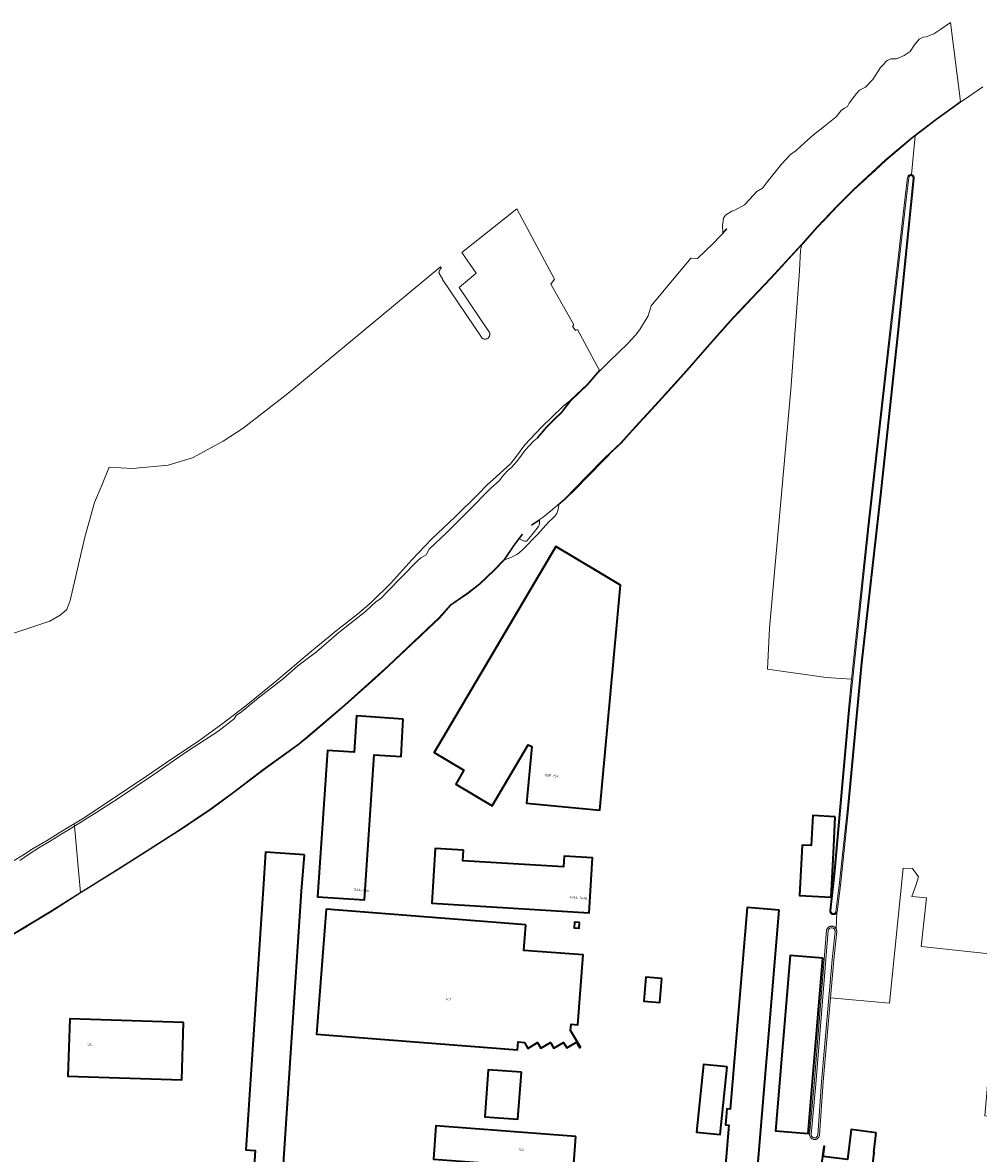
# Model space of a CAD drawing. Header units: metres. Extents: x 125158 to 132124, y 450612 to 454469.
# Tile 57 of 173: x 126539 to 126894, y 451642 to 452062. Entities that reach past the tile are written whole.
import ezdxf
from ezdxf.enums import TextEntityAlignment as Align

# ---------------------------------------------------------------- set-up
doc = ezdxf.new("R2010")
doc.units = ezdxf.units.M
doc.linetypes.add('IE-TERREINAFSCHEIDING', pattern=[10, 8, -2])
for name, color, linetype, lineweight in [('B-XX-IE-TERREINAFSCHEIDING-G', 8, 'IE-TERREINAFSCHEIDING', 18), ('B-XX-IE-TERREINAFSCHEIDING-GV', 8, 'Continuous', 18), ('B-XX-OG-BEBOUWING-GV', 8, 'Continuous', 35), ('B-XX-OG-BEBOUWING-T18', 8, 'Continuous', 18), ('B-XX-OG-TERREIN_CULTUURSCHEIDING-GV', 8, 'Continuous', 18), ('B-XX-OG-WATER-GV', 8, 'Continuous', 18), ('B-XX-OG-WATER_SLOOT-GV', 8, 'Continuous', 18)]:
    doc.layers.add(name, color=color, linetype=linetype, lineweight=lineweight)
doc.styles.add('NLCS-ISO-M-T18', font='NLCS-ISO.ttf', dxfattribs={"height": 1.8})

msp = doc.modelspace()

# ---------------------------------------------------------------- linework, layer by layer
at = {"layer": 'B-XX-IE-TERREINAFSCHEIDING-G'}
msp.add_lwpolyline([(126895.5, 452037.77), (126890.23, 452034.13), (126887.2, 452032.09), (126885.74, 452031.07), (126878.23, 452025.58), (126869.5, 452018.95), (126859.62, 452010.59), (126847.6, 451999.5), (126841.44, 451993.39), (126834.08, 451985.67), (126828.4, 451979.3), (126827.41, 451978.22), (126816.77, 451966.6), (126803, 451952.09), (126795.02, 451943.18), (126785.63, 451932.43), (126775.3, 451920.94), (126766.61, 451911.48), (126763.29, 451907.85), (126761.24, 451905.61), (126758.1, 451902.56), (126755.41, 451899.95), (126748.61, 451893.03), (126744.4, 451888.7), (126740.45, 451884.8), (126738.18, 451882.83), (126737.99, 451881.67), (126737.77, 451880.63), (126737.35, 451879.56), (126736.61, 451878.54), (126735.94, 451877.76), (126734.42, 451876.35), (126730.26, 451871.77), (126724.75, 451866.17), (126723.39, 451864.92), (126722.62, 451864.35), (126720.8, 451863.39), (126719.76, 451862.94), (126718.03, 451862.29), (126714.34, 451858.44), (126708.79, 451853.28), (126704.14, 451849.64), (126700.42, 451847.1), (126698.12, 451845.52), (126693.94, 451840.77), (126674.93, 451822.9), (126669.97, 451818.36), (126658.83, 451808.42), (126644.87, 451796.47), (126641.87, 451793.9), (126628.67, 451784.47), (126617.59, 451776.02), (126608.91, 451769.63), (126596.77, 451761.5), (126585.15, 451754.15), (126574.65, 451747.44), (126560.69, 451738.76), (126549.53, 451731.69), (126534.06, 451722.32)], dxfattribs=at)
at = {"layer": 'B-XX-IE-TERREINAFSCHEIDING-GV'}
msp.add_lwpolyline([(126723.48, 451870.15), (126724.68, 451871.74), (126724.5, 451871.84), (126721.43, 451867.77), (126717.87, 451862.42), (126714.2, 451858.58), (126708.66, 451853.43), (126704.02, 451849.8), (126697.98, 451845.67), (126693.8, 451840.91), (126674.79, 451823.05), (126669.83, 451818.51), (126658.7, 451808.58), (126641.74, 451794.06), (126628.55, 451784.63), (126617.47, 451776.18), (126608.8, 451769.8), (126596.66, 451761.66), (126585.04, 451754.32), (126574.54, 451747.61), (126560.67, 451738.98), (126560.69, 451738.76), (126574.65, 451747.44), (126585.15, 451754.15), (126596.77, 451761.5), (126608.91, 451769.63), (126617.59, 451776.02), (126628.67, 451784.47), (126641.87, 451793.9), (126644.87, 451796.47), (126658.83, 451808.42), (126669.97, 451818.36), (126674.93, 451822.9), (126693.94, 451840.77), (126698.12, 451845.52), (126700.42, 451847.1), (126704.14, 451849.64), (126708.79, 451853.28), (126714.34, 451858.44), (126718.03, 451862.29), (126721.59, 451867.65)], close=True, dxfattribs=at)
msp.add_lwpolyline([(126534.06, 451722.32), (126549.53, 451731.69), (126560.69, 451738.76), (126560.67, 451738.98), (126549.39, 451731.89), (126533.92, 451722.53)], dxfattribs=at)
at = {"layer": 'B-XX-OG-BEBOUWING-GV'}
for points in [[(126752.95, 451857.77), (126737.09, 451867.25), (126691.93, 451790.83), (126702.95, 451784.32), (126699.89, 451779.14), (126713.44, 451771.13), (126726.76, 451793.67), (126728.09, 451793.07), (126726.12, 451772.07), (126753.35, 451769.51), (126757.33, 451812.55), (126761.06, 451852.92)], [(126680.44, 451803.24), (126663.1, 451804.42), (126662.18, 451790.95), (126652.35, 451791.61), (126648.68, 451737.36), (126666.04, 451736.18), (126669.68, 451790.05), (126679.6, 451789.38), (126680.08, 451796.51), (126679.98, 451796.52)], [(126840.7, 451767.03), (126832.32, 451767.45), (126831.75, 451756.37), (126828.39, 451756.54), (126827.43, 451737.79), (126839.18, 451737.2), (126840.14, 451755.94)], [(126643.78, 451752.86), (126629.32, 451753.93), (126628.47, 451740.32), (126622.01, 451643.54), (126625.54, 451643.3), (126624.25, 451623.95), (126634.99, 451623.23), (126642.74, 451739.37)], [(126702.78, 451754.6), (126692.33, 451755.23), (126691.09, 451734.92), (126749.38, 451731.38), (126750.62, 451751.77), (126740.17, 451752.39), (126739.93, 451748.4), (126702.54, 451750.62)], [(126725.93, 451726.95), (126651.85, 451732.7), (126648.26, 451686.37), (126722.78, 451680.59), (126723.01, 451683.49), (126725.39, 451683.3), (126726.68, 451681.12), (126730.26, 451683.24), (126731.48, 451681.18), (126735.06, 451683.3), (126736.28, 451681.23), (126739.86, 451683.35), (126741.09, 451681.29), (126744.68, 451683.42), (126745.9, 451681.35), (126746.19, 451681.52), (126742.49, 451687.76), (126742.67, 451690.05), (126745.16, 451689.86), (126747.18, 451715.77), (126725.19, 451717.48)], [(126819.94, 451732.38), (126807.96, 451733.38), (126801.66, 451658.55), (126800.51, 451658.65), (126800.01, 451652.74), (126801.25, 451652.63), (126797.76, 451611.23), (126801.5, 451610.91), (126801.92, 451615.89), (126807.47, 451615.42), (126807.99, 451621.57), (126810.58, 451621.35)], [(126745.8, 451727.75), (126743.94, 451727.89), (126743.79, 451725.88), (126745.65, 451725.74)], [(126836.09, 451714.53), (126823.98, 451715.53), (126818.56, 451650.59), (126830.67, 451649.58)], [(126776.35, 451707.04), (126770.39, 451707.54), (126769.63, 451698.59), (126775.6, 451698.08)], [(126598.96, 451690.69), (126556.73, 451692.05), (126556.04, 451670.77), (126598.26, 451669.4)], [(126724.26, 451672.31), (126711.96, 451673.2), (126710.69, 451655.7), (126722.99, 451654.81)], [(126800.58, 451674.29), (126791.79, 451675.18), (126789.24, 451650.04), (126798.03, 451649.15)], [(126744.51, 451648.4), (126692.56, 451652.34), (126691.63, 451640.08), (126731.75, 451637.04), (126731.23, 451632.09), (126739.08, 451631.5), (126739.24, 451631.48), (126739.47, 451636.46), (126743.59, 451636.15), (126743.76, 451638.39)], [(126855.85, 451649.84), (126846.65, 451650.98), (126845.28, 451639.93), (126836.25, 451641.04), (126836.7, 451644.68), (126836.4, 451644.71), (126833.21, 451620.88), (126840.67, 451619.91), (126841.83, 451621.24), (126841.74, 451622.69), (126853.18, 451623.34), (126853.19, 451623.57), (126852.87, 451623.57), (126855.17, 451642.48), (126854.95, 451642.5)]]:
    msp.add_lwpolyline(points, close=True, dxfattribs=at)
at = {"layer": 'B-XX-OG-TERREIN_CULTUURSCHEIDING-GV'}
for points in [[(126895.5, 452037.77), (126890.23, 452034.13), (126887.2, 452032.09), (126885.74, 452031.07), (126878.23, 452025.58), (126870.28, 452019.54), (126868.98, 452005.2), (126869.07, 452005.18), (126869.19, 452005.15), (126869.3, 452005.1), (126869.41, 452005.04), (126869.51, 452004.97), (126869.6, 452004.89), (126869.68, 452004.8), (126869.76, 452004.71), (126869.82, 452004.6), (126869.91, 452004.41), (126869.95, 452004.26), (126869.97, 452004.14), (126869.98, 452004.02), (126869.97, 452003.9), (126869.95, 452003.75), (126864.2, 451946.52), (126857.72, 451886.44), (126850.7, 451824.13), (126845.58, 451769.99), (126842.58, 451741.55), (126841.36, 451731.8), (126841.32, 451731.66), (126840.99, 451725.45), (126840.99, 451725.44), (126841.07, 451725.27), (126841.14, 451725.09), (126841.19, 451724.9), (126841.22, 451724.71), (126841.23, 451724.51), (126840.12, 451713.98)], [(126533.52, 451749.18), (126539.87, 451753.17), (126543.19, 451755.25), (126548.73, 451758.51), (126552.83, 451761.03), (126558.33, 451764.38), (126561.75, 451766.53), (126572.86, 451773.84), (126585.19, 451782.07), (126594.63, 451788.45), (126604.15, 451794.81), (126614.11, 451802.1), (126622.72, 451808.81), (126633.5, 451817.52), (126645.82, 451827.98), (126656.14, 451836.46), (126663.46, 451842.16), (126668.57, 451846.52), (126675.82, 451853.63), (126683.67, 451862.28), (126690.96, 451869.99), (126699.84, 451878.39), (126708.1, 451886.55), (126711.52, 451890.08), (126715.04, 451893.2), (126720.25, 451897.87), (126722.09, 451900.28), (126725.49, 451904.95), (126731.72, 451911.49), (126739.63, 451919.13), (126742.4, 451921.41), (126748.73, 451927.49), (126752.45, 451931.83), (126753.24, 451932.62), (126752.19, 451934.37), (126745.04, 451947.73), (126744.38, 451947.34), (126743.19, 451948.92), (126743.59, 451949.19), (126743.59, 451949.72), (126735.12, 451964.53), (126736.58, 451966.39), (126722.55, 451992.55), (126702.18, 451976.26), (126707.5, 451968.66), (126701.13, 451963.3), (126712.23, 451946.95), (126712.31, 451946.82), (126712.39, 451946.67), (126712.46, 451946.5), (126712.5, 451946.33), (126712.53, 451946.16), (126712.55, 451945.98), (126712.54, 451945.81), (126712.52, 451945.63), (126712.48, 451945.46), (126712.42, 451945.3), (126712.35, 451945.14), (126712.26, 451944.98), (126712.16, 451944.84), (126712.04, 451944.71), (126711.91, 451944.59), (126711.77, 451944.49), (126711.62, 451944.4), (126711.46, 451944.32), (126711.29, 451944.26), (126711.12, 451944.22), (126710.95, 451944.19), (126710.77, 451944.19), (126710.6, 451944.2), (126710.42, 451944.22), (126710.25, 451944.27), (126710.09, 451944.33), (126709.93, 451944.41), (126709.68, 451944.56), (126695.05, 451966.34), (126694.96, 451966.53), (126693.7, 451968.47), (126693.7, 451968.52), (126693.68, 451968.7), (126693.69, 451968.88), (126693.71, 451969.06), (126693.74, 451969.24), (126693.8, 451969.42), (126693.86, 451969.59), (126693.94, 451969.75), (126694.04, 451969.91), (126694.15, 451970.06), (126694.27, 451970.2), (126694.4, 451970.32), (126694.54, 451970.44), (126694.57, 451970.46), (126694.23, 451971.02), (126637.62, 451924.05), (126621.09, 451911.09), (126613.68, 451906.33), (126602.3, 451900.11), (126593.17, 451897.46), (126579.94, 451896.14), (126571.29, 451896.72), (126568.69, 451890.21), (126565.91, 451883.6), (126562.34, 451870.77), (126556.92, 451847.22), (126555.59, 451843.91), (126553.21, 451841.79), (126549.38, 451839.54), (126512.86, 451827.51)], [(126901.41, 451715.82), (126872.59, 451718.88), (126874.59, 451736.93), (126869.16, 451737.46), (126870.61, 451741.57), (126871.61, 451744.76), (126869.41, 451747.86), (126865.92, 451747.96), (126860.83, 451697.83), (126838.89, 451699.83), (126836.18, 451668.72), (126834.83, 451648.94), (126834.8, 451648.76), (126834.75, 451648.58), (126834.69, 451648.41), (126834.6, 451648.24), (126834.5, 451648.09), (126834.39, 451647.94), (126834.26, 451647.81), (126834.12, 451647.69), (126833.96, 451647.59), (126833.8, 451647.5), (126833.63, 451647.43), (126833.45, 451647.37), (126833.27, 451647.34), (126833.08, 451647.32), (126832.9, 451647.33), (126832.71, 451647.35), (126832.53, 451647.39), (126832.36, 451647.45), (126832.19, 451647.52), (126832.03, 451647.61), (126831.88, 451647.72), (126831.74, 451647.85), (126831.61, 451647.98), (126831.5, 451648.13), (126831.41, 451648.29), (126831.33, 451648.46), (126831.27, 451648.63), (126831.22, 451648.81), (126831.2, 451648.99), (126831.19, 451649.19), (126832.85, 451667.89), (126837.46, 451724.92), (126837.52, 451725.13), (126837.59, 451725.31), (126837.68, 451725.48), (126837.78, 451725.64), (126837.9, 451725.79), (126838.04, 451725.93), (126838.18, 451726.05), (126838.34, 451726.16), (126838.51, 451726.25), (126838.69, 451726.32), (126838.87, 451726.37), (126839.06, 451726.41), (126839.25, 451726.43), (126839.44, 451726.43), (126839.63, 451726.4), (126839.82, 451726.36), (126840, 451726.3), (126840.18, 451726.23), (126840.34, 451726.13), (126840.5, 451726.02), (126840.64, 451725.9), (126840.77, 451725.76), (126840.89, 451725.6), (126840.99, 451725.45), (126841.32, 451731.66), (126841.28, 451731.54), (126841.22, 451731.42), (126841.15, 451731.3), (126841.07, 451731.19), (126840.97, 451731.1), (126840.87, 451731.01), (126840.76, 451730.93), (126840.65, 451730.86), (126840.52, 451730.81), (126840.4, 451730.77), (126840.26, 451730.74), (126840.13, 451730.72), (126840, 451730.72), (126839.86, 451730.73), (126839.73, 451730.75), (126839.6, 451730.79), (126839.48, 451730.84), (126839.36, 451730.91), (126839.24, 451730.98), (126839.14, 451731.06), (126839.05, 451731.16), (126838.96, 451731.26), (126838.89, 451731.38), (126838.82, 451731.5), (126838.77, 451731.62), (126838.74, 451731.75), (126838.71, 451731.88), (126838.7, 451732.02), (126838.71, 451732.18), (126840.11, 451745.68), (126845.58, 451806.73), (126846.77, 451818.02), (126837.38, 451818.69), (126815.54, 451821.81), (126816.33, 451836.97), (126824.26, 451925.47), (126827.44, 451969.52), (126827.84, 451977.2), (126828.26, 451979.14), (126827.41, 451978.22), (126816.77, 451966.6), (126803, 451952.09), (126795.02, 451943.18), (126785.63, 451932.43), (126775.3, 451920.94), (126766.61, 451911.48), (126763.29, 451907.85), (126761.24, 451905.61), (126758.1, 451902.56), (126755.41, 451899.95), (126748.61, 451893.03), (126744.4, 451888.7), (126740.45, 451884.8), (126738.18, 451882.83), (126737.99, 451881.67), (126737.77, 451880.63), (126737.35, 451879.56), (126736.61, 451878.54), (126735.94, 451877.76), (126734.42, 451876.35), (126730.26, 451871.77), (126724.75, 451866.17), (126723.39, 451864.92), (126722.62, 451864.35), (126720.8, 451863.39), (126719.76, 451862.94), (126718.03, 451862.29), (126714.34, 451858.44), (126708.79, 451853.28), (126704.14, 451849.64), (126700.42, 451847.1), (126698.12, 451845.52), (126693.94, 451840.77), (126674.93, 451822.9), (126669.97, 451818.36), (126658.83, 451808.42), (126644.87, 451796.47), (126641.87, 451793.9), (126628.67, 451784.47), (126617.59, 451776.02), (126608.91, 451769.63), (126596.77, 451761.5), (126585.15, 451754.15), (126574.65, 451747.44), (126560.69, 451738.76), (126549.53, 451731.69), (126534.06, 451722.32)], [(126840.12, 451713.98), (126838.89, 451699.83), (126860.83, 451697.83), (126865.92, 451747.96), (126869.41, 451747.86), (126871.61, 451744.76), (126870.61, 451741.57), (126869.16, 451737.46), (126874.59, 451736.93), (126872.59, 451718.88), (126901.41, 451715.82), (126896.15, 451656.13), (126940.07, 451652), (126935.92, 451584.45), (126940.56, 451584.79), (126941.47, 451584.83), (126951.2, 451585.2), (126955.39, 451585.38)], [(126845.28, 451639.93), (126846.65, 451650.98), (126855.85, 451649.84), (126854.95, 451642.5), (126855.17, 451642.48), (126852.87, 451623.57)], [(126833.21, 451620.88), (126836.4, 451644.71), (126836.7, 451644.68), (126836.25, 451641.04)]]:
    msp.add_lwpolyline(points, dxfattribs=at)
for points in [[(126868.98, 452005.2), (126870.28, 452019.54), (126869.5, 452018.95), (126859.62, 452010.59), (126847.6, 451999.5), (126841.44, 451993.39), (126834.08, 451985.67), (126828.4, 451979.3), (126828.26, 451979.14), (126827.84, 451977.2), (126827.44, 451969.52), (126824.26, 451925.47), (126816.33, 451836.97), (126815.54, 451821.81), (126837.38, 451818.69), (126846.77, 451818.02), (126852.73, 451874.54), (126860.05, 451939.41), (126866.69, 451996.99), (126867.55, 452004.12), (126867.6, 452004.32), (126867.69, 452004.57), (126867.78, 452004.72), (126867.86, 452004.82), (126867.97, 452004.93), (126868.19, 452005.08), (126868.39, 452005.16), (126868.59, 452005.21), (126868.77, 452005.22), (126868.95, 452005.21)], [(126702.95, 451784.32), (126691.93, 451790.83), (126737.09, 451867.25), (126752.95, 451857.77), (126761.06, 451852.92), (126757.33, 451812.55), (126753.35, 451769.51), (126726.12, 451772.07), (126728.09, 451793.07), (126726.76, 451793.67), (126713.44, 451771.13), (126699.89, 451779.14)], [(126648.68, 451737.36), (126652.35, 451791.61), (126662.18, 451790.95), (126663.1, 451804.42), (126680.44, 451803.24), (126679.98, 451796.52), (126680.08, 451796.51), (126679.6, 451789.38), (126669.68, 451790.05), (126666.04, 451736.18)], [(126827.43, 451737.79), (126828.39, 451756.54), (126831.75, 451756.37), (126832.32, 451767.45), (126840.7, 451767.03), (126840.14, 451755.94), (126839.18, 451737.2)], [(126625.54, 451643.3), (126622.01, 451643.54), (126628.47, 451740.32), (126629.32, 451753.93), (126643.78, 451752.86), (126642.74, 451739.37), (126634.99, 451623.23), (126624.25, 451623.95)], [(126691.09, 451734.92), (126692.33, 451755.23), (126702.78, 451754.6), (126702.54, 451750.62), (126739.93, 451748.4), (126740.17, 451752.39), (126750.62, 451751.77), (126749.38, 451731.38)], [(126648.26, 451686.37), (126651.85, 451732.7), (126725.93, 451726.95), (126725.19, 451717.48), (126747.18, 451715.77), (126745.16, 451689.86), (126742.67, 451690.05), (126742.49, 451687.76), (126746.19, 451681.52), (126745.9, 451681.35), (126744.68, 451683.42), (126741.09, 451681.29), (126739.86, 451683.35), (126736.28, 451681.23), (126735.06, 451683.3), (126731.48, 451681.18), (126730.26, 451683.24), (126726.68, 451681.12), (126725.39, 451683.3), (126723.01, 451683.49), (126722.78, 451680.59)], [(126797.76, 451611.23), (126801.25, 451652.63), (126800.01, 451652.74), (126800.51, 451658.65), (126801.66, 451658.55), (126807.96, 451733.38), (126819.94, 451732.38), (126810.58, 451621.35), (126807.99, 451621.57), (126807.47, 451615.42), (126801.92, 451615.89), (126801.5, 451610.91)], [(126743.79, 451725.88), (126743.94, 451727.89), (126745.8, 451727.75), (126745.65, 451725.74)], [(126818.56, 451650.59), (126823.98, 451715.53), (126836.09, 451714.53), (126830.67, 451649.58)], [(126769.63, 451698.59), (126770.39, 451707.54), (126776.35, 451707.04), (126775.6, 451698.08)], [(126556.04, 451670.77), (126556.73, 451692.05), (126598.96, 451690.69), (126598.26, 451669.4)], [(126710.69, 451655.7), (126711.96, 451673.2), (126724.26, 451672.31), (126722.99, 451654.81)], [(126789.24, 451650.04), (126791.79, 451675.18), (126800.58, 451674.29), (126798.03, 451649.15)], [(126691.63, 451640.08), (126692.56, 451652.34), (126744.51, 451648.4), (126743.76, 451638.39), (126743.59, 451636.15), (126739.47, 451636.46), (126739.24, 451631.48), (126739.08, 451631.5), (126731.23, 451632.09), (126731.75, 451637.04)]]:
    msp.add_lwpolyline(points, close=True, dxfattribs=at)
at = {"layer": 'B-XX-OG-WATER-GV'}
for points in [[(126772.46, 451956.55), (126771.26, 451952.86), (126769.59, 451949.92), (126768.25, 451947.77), (126766.57, 451945.65), (126763.74, 451942.56), (126756.77, 451935.86), (126752.59, 451931.69), (126748.87, 451927.36), (126742.54, 451921.28), (126739.27, 451916.91), (126736.52, 451914.39), (126733.74, 451911.57), (126730.22, 451907.46), (126729.51, 451906.96), (126728.47, 451906.12), (126725.64, 451903.04), (126722.89, 451899.34), (126720.73, 451896.64), (126719.17, 451895.48), (126717.6, 451893.77), (126715.97, 451891.66), (126712.92, 451888.88), (126704.39, 451880.29), (126696.54, 451872.46), (126690.08, 451866.26), (126688.88, 451864.16), (126686.91, 451863.06), (126685.43, 451861.71), (126679.99, 451856.08), (126674.55, 451850.61), (126671.96, 451847.9), (126670.25, 451846.69), (126666.46, 451843.13), (126656.55, 451835.41), (126648.21, 451828.16), (126641.29, 451822.98), (126636.05, 451818.25), (126626.63, 451810.95), (126620.41, 451805.94), (126618.46, 451804.52), (126617.67, 451803.34), (126611.7, 451798.65), (126600.05, 451791.07), (126587.48, 451782.48), (126574.27, 451773.58), (126566.77, 451768.78), (126558.51, 451763.53), (126560.67, 451738.98), (126574.54, 451747.61), (126585.04, 451754.32), (126596.66, 451761.66), (126608.8, 451769.8), (126617.47, 451776.18), (126628.55, 451784.63), (126641.74, 451794.06), (126658.7, 451808.58), (126669.83, 451818.51), (126674.79, 451823.05), (126693.8, 451840.91), (126697.98, 451845.67), (126704.02, 451849.8), (126708.66, 451853.43), (126714.2, 451858.58), (126717.87, 451862.42), (126721.43, 451867.77), (126724.5, 451871.84), (126724.68, 451871.74), (126723.48, 451870.15), (126723.82, 451869.96), (126724.7, 451869.51), (126725.47, 451869.21), (126725.82, 451869.2), (126726.23, 451869.28), (126726.45, 451869.46), (126728.29, 451871.7), (126730.56, 451874.68), (126730.8, 451875.13), (126730.96, 451875.88), (126730.98, 451877.01), (126729.09, 451875.74), (126728.11, 451875.12), (126727.96, 451875.27), (126728.98, 451875.91), (126732.3, 451878.14), (126735.8, 451881.03), (126740.32, 451884.95), (126744.26, 451888.84), (126748.46, 451893.17), (126755.27, 451900.09), (126761.1, 451905.75), (126766.46, 451911.62), (126775.15, 451921.07), (126785.48, 451932.56), (126794.87, 451943.31), (126802.86, 451952.23), (126816.62, 451966.74), (126828.25, 451979.43), (126833.93, 451985.8), (126841.3, 451993.53), (126847.46, 451999.64), (126859.49, 452010.74), (126869.37, 452019.1), (126878.11, 452025.74), (126885.62, 452031.23), (126887.17, 452032.32), (126883.45, 452061.56), (126879.85, 452059.1), (126877.29, 452057.39), (126874.38, 452056.32), (126873.35, 452056.21), (126871.86, 452055.38), (126870.07, 452053.31), (126868.45, 452050.81), (126866.22, 452049.4), (126863.45, 452048.09), (126861.26, 452048.15), (126860.04, 452047.56), (126859.41, 452047.14), (126858.63, 452046.03), (126857.46, 452044.95), (126854.66, 452040.5), (126851.93, 452037.64), (126849.63, 452036.52), (126848.61, 452035.33), (126845.86, 452031.65), (126845.25, 452030.5), (126844.1, 452029.81), (126842.86, 452028.91), (126841.04, 452026.67), (126836.72, 452023.11), (126832.65, 452019.92), (126829.44, 452017.16), (126826.23, 452014.13), (126824.06, 452012.67), (126820.8, 452009.03), (126815.69, 452002.8), (126813.71, 452000.11), (126811.65, 451998.92), (126809.01, 451996.09), (126807, 451993.94), (126803.45, 451991.97), (126802.36, 451991.68), (126799.95, 451990.13), (126799.19, 451988.98), (126798.86, 451986.37), (126799.02, 451983.63), (126800.39, 451985.05), (126800.53, 451984.91), (126795.42, 451979.62), (126789.59, 451974.02), (126787.07, 451974.15)], [(126868.95, 452004.8), (126868.75, 452004.82), (126868.61, 452004.81), (126868.47, 452004.77), (126868.34, 452004.71), (126868.23, 452004.63), (126868.13, 452004.52), (126868.02, 452004.34), (126867.97, 452004.21), (126867.95, 452004.07), (126867.08, 451996.94), (126860.44, 451939.36), (126853.13, 451874.5), (126845.97, 451806.69), (126840.5, 451745.64), (126839.11, 451732.22), (126839.1, 451732.1), (126839.11, 451731.93), (126839.15, 451731.78), (126839.21, 451731.63), (126839.3, 451731.49), (126839.4, 451731.37), (126839.53, 451731.27), (126839.68, 451731.2), (126839.79, 451731.15), (126839.91, 451731.13), (126840.07, 451731.12), (126840.19, 451731.13), (126840.31, 451731.16), (126840.47, 451731.22), (126840.61, 451731.32), (126840.78, 451731.47), (126840.87, 451731.61), (126840.93, 451731.77), (126842.18, 451741.59), (126845.18, 451770.03), (126850.3, 451824.17), (126857.32, 451886.48), (126863.81, 451946.56), (126869.57, 452003.83), (126869.58, 452004.03), (126869.57, 452004.17), (126869.53, 452004.3), (126869.43, 452004.48), (126869.32, 452004.61), (126869.22, 452004.68), (126869.11, 452004.75)], [(126839.56, 451725.81), (126839.36, 451725.82), (126839.08, 451725.8), (126838.8, 451725.71), (126838.6, 451725.6), (126838.46, 451725.49), (126838.34, 451725.37), (126838.24, 451725.23), (126838.16, 451725.08), (126838.08, 451724.84), (126833.45, 451667.84), (126831.8, 451649.17), (126831.81, 451649.01), (126831.85, 451648.8), (126831.93, 451648.61), (126832.01, 451648.47), (126832.11, 451648.34), (126832.26, 451648.2), (126832.44, 451648.09), (126832.63, 451648), (126832.83, 451647.95), (126832.99, 451647.93), (126833.15, 451647.94), (126833.36, 451647.98), (126833.56, 451648.06), (126833.72, 451648.16), (126833.9, 451648.31), (126834.03, 451648.47), (126834.13, 451648.66), (126834.19, 451648.8), (126834.22, 451648.96), (126835.57, 451668.77), (126839.52, 451714.04), (126840.62, 451724.52), (126840.61, 451724.7), (126840.57, 451724.89), (126840.47, 451725.13), (126840.38, 451725.28), (126840.27, 451725.41), (126840.14, 451725.53), (126840.01, 451725.63), (126839.8, 451725.73)]]:
    msp.add_lwpolyline(points, close=True, dxfattribs=at)
msp.add_lwpolyline([(126533.92, 451722.53), (126549.39, 451731.89), (126560.67, 451738.98), (126558.51, 451763.53), (126556.46, 451762.27), (126553.76, 451760.67), (126549.84, 451758.27), (126545.18, 451755.44), (126541.37, 451752.98), (126538.25, 451750.85)], dxfattribs=at)
at = {"layer": 'B-XX-OG-WATER_SLOOT-GV'}
for points in [[(126868.95, 452005.21), (126868.77, 452005.22), (126868.59, 452005.21), (126868.39, 452005.16), (126868.19, 452005.08), (126867.97, 452004.93), (126867.86, 452004.82), (126867.78, 452004.72), (126867.69, 452004.57), (126867.6, 452004.32), (126867.55, 452004.12), (126866.69, 451996.99), (126860.05, 451939.41), (126852.73, 451874.54), (126846.77, 451818.02), (126845.58, 451806.73), (126840.11, 451745.68), (126838.71, 451732.18), (126838.7, 451732.02), (126838.71, 451731.88), (126838.74, 451731.75), (126838.77, 451731.62), (126838.82, 451731.5), (126838.89, 451731.38), (126838.96, 451731.26), (126839.05, 451731.16), (126839.14, 451731.06), (126839.24, 451730.98), (126839.36, 451730.91), (126839.48, 451730.84), (126839.6, 451730.79), (126839.73, 451730.75), (126839.86, 451730.73), (126840, 451730.72), (126840.13, 451730.72), (126840.26, 451730.74), (126840.4, 451730.77), (126840.52, 451730.81), (126840.65, 451730.86), (126840.76, 451730.93), (126840.87, 451731.01), (126840.97, 451731.1), (126841.07, 451731.19), (126841.15, 451731.3), (126841.22, 451731.42), (126841.28, 451731.54), (126841.32, 451731.66), (126841.36, 451731.8), (126842.58, 451741.55), (126845.58, 451769.99), (126850.7, 451824.13), (126857.72, 451886.44), (126864.2, 451946.52), (126869.95, 452003.75), (126869.97, 452003.9), (126869.98, 452004.02), (126869.97, 452004.14), (126869.95, 452004.26), (126869.91, 452004.41), (126869.82, 452004.6), (126869.76, 452004.71), (126869.68, 452004.8), (126869.6, 452004.89), (126869.51, 452004.97), (126869.41, 452005.04), (126869.3, 452005.1), (126869.19, 452005.15), (126869.07, 452005.18), (126868.98, 452005.2)], [(126868.61, 452004.81), (126868.75, 452004.82), (126868.95, 452004.8), (126869.11, 452004.75), (126869.22, 452004.68), (126869.32, 452004.61), (126869.43, 452004.48), (126869.53, 452004.3), (126869.57, 452004.17), (126869.58, 452004.03), (126869.57, 452003.83), (126863.81, 451946.56), (126857.32, 451886.48), (126850.3, 451824.17), (126845.18, 451770.03), (126842.18, 451741.59), (126840.93, 451731.77), (126840.87, 451731.61), (126840.78, 451731.47), (126840.61, 451731.32), (126840.47, 451731.22), (126840.31, 451731.16), (126840.19, 451731.13), (126840.07, 451731.12), (126839.91, 451731.13), (126839.79, 451731.15), (126839.68, 451731.2), (126839.53, 451731.27), (126839.4, 451731.37), (126839.3, 451731.49), (126839.21, 451731.63), (126839.15, 451731.78), (126839.11, 451731.93), (126839.1, 451732.1), (126839.11, 451732.22), (126840.5, 451745.64), (126845.97, 451806.69), (126853.13, 451874.5), (126860.44, 451939.36), (126867.08, 451996.94), (126867.95, 452004.07), (126867.97, 452004.21), (126868.02, 452004.34), (126868.13, 452004.52), (126868.23, 452004.63), (126868.34, 452004.71), (126868.47, 452004.77)], [(126730.22, 451907.46), (126730.07, 451907.59), (126733.59, 451911.7), (126736.38, 451914.54), (126739.12, 451917.05), (126742.4, 451921.41), (126739.63, 451919.13), (126731.72, 451911.49), (126725.49, 451904.95), (126722.09, 451900.28), (126720.25, 451897.87), (126715.04, 451893.2), (126711.52, 451890.08), (126708.1, 451886.55), (126699.84, 451878.39), (126690.96, 451869.99), (126683.67, 451862.28), (126675.82, 451853.63), (126668.57, 451846.52), (126663.46, 451842.16), (126656.14, 451836.46), (126645.82, 451827.98), (126633.5, 451817.52), (126622.72, 451808.81), (126614.11, 451802.1), (126604.15, 451794.81), (126594.63, 451788.45), (126585.19, 451782.07), (126572.86, 451773.84), (126561.75, 451766.53), (126558.33, 451764.38), (126558.51, 451763.53), (126566.77, 451768.78), (126574.27, 451773.58), (126587.48, 451782.48), (126600.05, 451791.07), (126611.7, 451798.65), (126617.67, 451803.34), (126618.46, 451804.52), (126620.41, 451805.94), (126626.63, 451810.95), (126636.05, 451818.25), (126641.29, 451822.98), (126648.21, 451828.16), (126656.55, 451835.41), (126666.46, 451843.13), (126670.25, 451846.69), (126671.96, 451847.9), (126674.55, 451850.61), (126679.99, 451856.08), (126685.43, 451861.71), (126686.91, 451863.06), (126688.88, 451864.16), (126690.08, 451866.26), (126696.54, 451872.46), (126704.39, 451880.29), (126712.92, 451888.88), (126715.97, 451891.66), (126717.6, 451893.77), (126719.17, 451895.48), (126720.73, 451896.64), (126722.89, 451899.34), (126725.64, 451903.04), (126728.47, 451906.12), (126729.51, 451906.96)], [(126839.63, 451726.4), (126839.44, 451726.43), (126839.25, 451726.43), (126839.06, 451726.41), (126838.87, 451726.37), (126838.69, 451726.32), (126838.51, 451726.25), (126838.34, 451726.16), (126838.18, 451726.05), (126838.04, 451725.93), (126837.9, 451725.79), (126837.78, 451725.64), (126837.68, 451725.48), (126837.59, 451725.31), (126837.52, 451725.13), (126837.46, 451724.92), (126832.85, 451667.89), (126831.19, 451649.19), (126831.2, 451648.99), (126831.22, 451648.81), (126831.27, 451648.63), (126831.33, 451648.46), (126831.41, 451648.29), (126831.5, 451648.13), (126831.61, 451647.98), (126831.74, 451647.85), (126831.88, 451647.72), (126832.03, 451647.61), (126832.19, 451647.52), (126832.36, 451647.45), (126832.53, 451647.39), (126832.71, 451647.35), (126832.9, 451647.33), (126833.08, 451647.32), (126833.27, 451647.34), (126833.45, 451647.37), (126833.63, 451647.43), (126833.8, 451647.5), (126833.96, 451647.59), (126834.12, 451647.69), (126834.26, 451647.81), (126834.39, 451647.94), (126834.5, 451648.09), (126834.6, 451648.24), (126834.69, 451648.41), (126834.75, 451648.58), (126834.8, 451648.76), (126834.83, 451648.94), (126836.18, 451668.72), (126838.89, 451699.83), (126840.12, 451713.98), (126841.23, 451724.51), (126841.22, 451724.71), (126841.19, 451724.9), (126841.14, 451725.09), (126841.07, 451725.27), (126840.99, 451725.44), (126840.99, 451725.45), (126840.89, 451725.6), (126840.77, 451725.76), (126840.64, 451725.9), (126840.5, 451726.02), (126840.34, 451726.13), (126840.18, 451726.23), (126840, 451726.3), (126839.82, 451726.36)], [(126839.08, 451725.8), (126839.36, 451725.82), (126839.56, 451725.81), (126839.8, 451725.73), (126840.01, 451725.63), (126840.14, 451725.53), (126840.27, 451725.41), (126840.38, 451725.28), (126840.47, 451725.13), (126840.57, 451724.89), (126840.61, 451724.7), (126840.62, 451724.52), (126839.52, 451714.04), (126835.57, 451668.77), (126834.22, 451648.96), (126834.19, 451648.8), (126834.13, 451648.66), (126834.03, 451648.47), (126833.9, 451648.31), (126833.72, 451648.16), (126833.56, 451648.06), (126833.36, 451647.98), (126833.15, 451647.94), (126832.99, 451647.93), (126832.83, 451647.95), (126832.63, 451648), (126832.44, 451648.09), (126832.26, 451648.2), (126832.11, 451648.34), (126832.01, 451648.47), (126831.93, 451648.61), (126831.85, 451648.8), (126831.81, 451649.01), (126831.8, 451649.17), (126833.45, 451667.84), (126838.08, 451724.84), (126838.16, 451725.08), (126838.24, 451725.23), (126838.34, 451725.37), (126838.46, 451725.49), (126838.6, 451725.6), (126838.8, 451725.71)]]:
    msp.add_lwpolyline(points, close=True, dxfattribs=at)
msp.add_lwpolyline([(126538.25, 451750.85), (126541.37, 451752.98), (126545.18, 451755.44), (126549.84, 451758.27), (126553.76, 451760.67), (126556.46, 451762.27), (126558.51, 451763.53), (126558.33, 451764.38), (126552.83, 451761.03), (126548.73, 451758.51), (126543.19, 451755.25), (126539.87, 451753.17), (126533.52, 451749.18)], dxfattribs=at)

# ---------------------------------------------------------------- texts
at = {"layer": 'B-XX-OG-BEBOUWING-T18', "style": 'NLCS-ISO-M-T18'}
for s, rotation, p in [('153E-153', 354.4, (126735.37, 451782.27)), ('151A-151H', 354.6, (126664.92, 451739.78)), ('149A-149G', 356.8, (126745.46, 451736.99)), ('147', 354.9, (126697.26, 451699.29)), ('125', 358.8, (126564, 451682.49)), ('145', 355, (126724.21, 451643.55))]:
    msp.add_text(s, height=0.9, rotation=rotation, dxfattribs=at).set_placement(p, align=Align.MIDDLE_CENTER)

doc.saveas('drawing.dxf')
